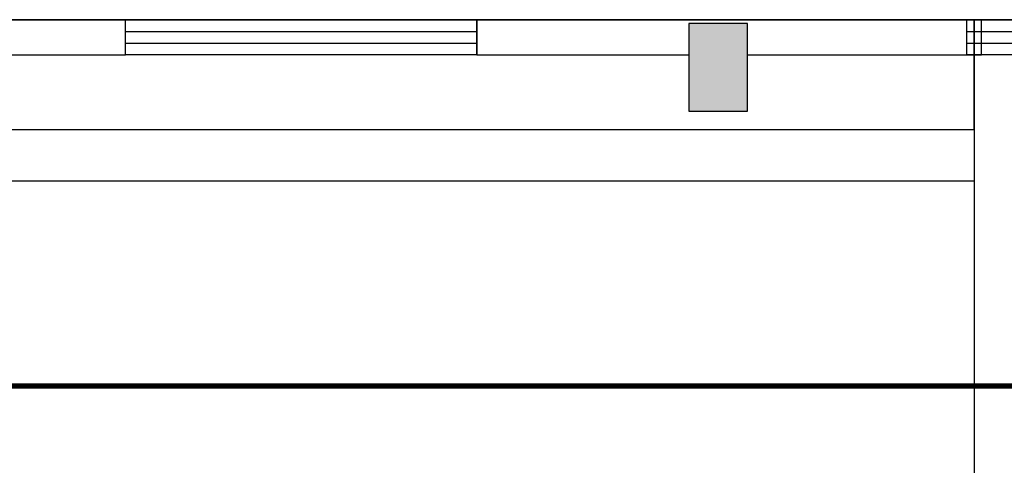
# Model space of a CAD drawing. Header units: millimetres. Extents: x 1371 to 38096, y 232 to 174236.
# Tile 11 of 84: x 18494.6 to 18501.33, y 86874.13 to 86877.17. Entities that reach past the tile are written whole.
import ezdxf

# ---------------------------------------------------------------- set-up
doc = ezdxf.new("R2010")
doc.units = ezdxf.units.MM
doc.header["$LTSCALE"] = 10
for name, color, linetype in [('0提标-单体内线', 31, 'Continuous'), ('KZD', 1, 'Continuous'), ('LOCKUP', 7, 'Continuous')]:
    doc.layers.add(name, color=color, linetype=linetype)

# ---------------------------------------------------------------- blocks, each defined once
blk = doc.blocks.new('*U326')
at = {"layer": '0提标-单体内线'}
blk.add_hatch(color=256, dxfattribs=at).paths.add_polyline_path([(18499.1723, 86876.5447), (18499.5723, 86876.5447), (18499.5723, 86877.1447), (18499.1723, 86877.1447)])
blk = doc.blocks.new('$TCHSYS$WIN2D')
for p, q in [((-0.5, 0.5), (0.5, 0.5)), ((-0.5, 0.5), (-0.5, -0.5)), ((0.5, 0.5), (0.5, -0.5)), ((0.5, 0.1667), (-0.5, 0.1667)), ((0.5, -0.1667), (-0.5, -0.1667)), ((-0.5, -0.5), (0.5, -0.5))]:
    blk.add_line(p, q)
blk = doc.blocks.new('*U324')
at = {"layer": '0提标-单体内线', "ltscale": 0.3}
for p, q in [((18495.3223, 86877.1697), (18493.8723, 86877.1697)), ((18495.3223, 86876.9297), (18495.3223, 86877.1697)), ((18497.7223, 86877.1697), (18497.7223, 86876.9297)), ((18499.2723, 86877.1697), (18497.7223, 86877.1697)), ((18501.1723, 86877.1697), (18499.2723, 86877.1697)), ((18501.1223, 86876.4197), (18501.1223, 86877.1697)), ((18501.1223, 86877.1697), (18507.941, 86877.1697)), ((18501.1723, 86876.9297), (18501.1723, 86877.1697)), ((18499.1723, 86877.1447), (18499.1723, 86876.5447)), ((18499.5723, 86877.1447), (18499.1723, 86877.1447)), ((18499.5723, 86876.5447), (18499.5723, 86877.1447)), ((18493.8723, 86876.9297), (18495.3223, 86876.9297)), ((18497.7223, 86876.9297), (18499.1723, 86876.9297)), ((18499.5723, 86876.9297), (18501.1723, 86876.9297)), ((18499.1723, 86876.5447), (18499.5723, 86876.5447)), ((18453.2723, 86876.4197), (18501.1223, 86876.4197)), ((18462.3723, 86876.0697), (18501.1223, 86876.0697)), ((18501.1223, 86876.0697), (18501.1223, 86865.8197))]:
    blk.add_line(p, q, dxfattribs=at)
at = {"layer": '0提标-单体内线', "const_width": 0.035}
blk.add_lwpolyline([(18505.7323, 86874.6697), (18453.1123, 86874.6697)], dxfattribs=at)
at = {"layer": 'KZD'}
blk.add_lwpolyline([(18501.1223, 86861.1697), (18452.8723, 86861.1697), (18452.8723, 86877.1697), (18501.1223, 86877.1697)], close=True, dxfattribs=at)
at = {"layer": '0提标-单体内线', "ltscale": 0.3, "xscale": 2.4, "yscale": 0.24, "zscale": -2.4, "rotation": 180}
for p in [(18496.5223, 86877.0497), (18502.2723, 86877.0497)]:
    blk.add_blockref('$TCHSYS$WIN2D', p, dxfattribs=at)
blk = doc.blocks.new('*U327')
at = {"layer": 'LOCKUP', "ltscale": 0.3}
for name in ['*U324', '*U326']:
    blk.add_blockref(name, (0, 0), dxfattribs=at)

msp = doc.modelspace()

# ---------------------------------------------------------------- block references
at = {"layer": 'LOCKUP', "ltscale": 0.3}
msp.add_blockref('*U327', (0, 0), dxfattribs=at)

doc.saveas('drawing.dxf')
